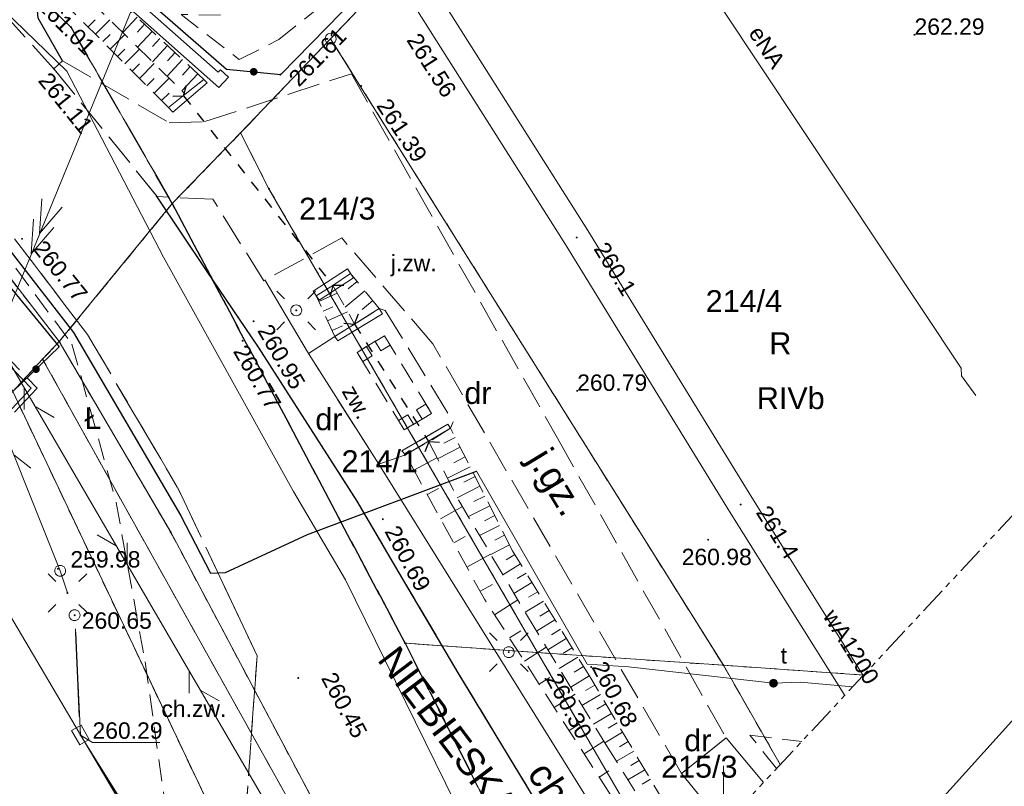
# Model space of a CAD drawing. Header units: metres. Extents: x 7427125 to 7427502, y 5541102 to 5541557.
# Tile 5 of 43: x 7427318 to 7427363, y 5541202 to 5541237. Entities that reach past the tile are written whole.
import ezdxf
from ezdxf.enums import TextEntityAlignment as Align

# ---------------------------------------------------------------- set-up
doc = ezdxf.new("R2010")
doc.units = ezdxf.units.M
doc.header["$MEASUREMENT"] = 0
for name, pattern in [('( Phantom )', [2.5, 1.25, -0.25, 0.25, -0.25, 0.25, -0.25]), ('PRZER1-1', [1, 0.5, -0.5]), ('PRZER2-1', [1.5, 1, -0.5]), ('PRZER3-1', [2, 1.5, -0.5]), ('PRZER3-2', [2.5, 1.5, -1])]:
    doc.linetypes.add(name, pattern=pattern)
for name, color, linetype, lineweight in [('!_Granica terenu objętego planem', 7, 'Continuous', 0), ('!_KLAUZULA', 7, 'Continuous', 0), ('!_Linia rozgraniczająca', 7, 'Continuous', 0), ('GEPPGD', 7, 'Continuous', 13), ('GEPPGO', 7, 'Continuous', 13), ('GESDZI', 7, 'Continuous', 13), ('GESDZI_O', 7, 'Continuous', 13), ('GESJOB', 7, 'Continuous', 30), ('GOSRBG', 7, 'Continuous', 13), ('GSLDSO', 7, 'Continuous', 13), ('GSLINK', 7, 'Continuous', 13), ('GSLIPS', 7, 'Continuous', 30), ('GSLKOG', 7, 'Continuous', 30), ('GSLKRW', 7, 'Continuous', 30), ('GSPWPS', 7, 'Continuous', 13), ('GSPWPS_O', 7, 'Continuous', 13), ('GSSBWI', 7, 'Continuous', 13), ('GSSDSO', 7, 'Continuous', 13), ('GSSKOA', 7, 'Continuous', 13), ('GSSKOA_O', 7, 'Continuous', 13), ('GSSKOD', 7, 'Continuous', 13), ('GSSKOD_O', 7, 'Continuous', 13), ('GSSOTW', 7, 'Continuous', 13), ('GSSOTW_O', 7, 'Continuous', 13), ('GSSZAD', 7, 'Continuous', 13), ('GSSZSN', 7, 'Continuous', 13), ('GTGETI_O', 7, 'Continuous', 13), ('GULLOB', 7, 'Continuous', 30), ('GUPELA', 7, 'Continuous', 13), ('GUPIKP', 7, 'Continuous', 13), ('GUPPRZ', 7, 'Continuous', 13), ('GUPPRZ_O', 7, 'Continuous', 13)]:
    doc.layers.add(name, color=color, linetype=linetype, lineweight=lineweight)
for name, color, linetype, lineweight, true_color in [('GELULI_O', 7, 'Continuous', 13, 0xfeffff), ('GESKKL_O', 7, 'Continuous', 13, 0x24bc24), ('GESUZY', 7, 'Continuous', 13, 0x008000), ('GESUZY_O', 7, 'Continuous', 13, 0x008000), ('GULEPR', 1, 'Continuous', 13, 0xff0000), ('GULEPR_O', 1, 'Continuous', 13, 0xff0000), ('GULTPR', 7, 'Continuous', 13, 0xff9100), ('GULWPR', 5, 'Continuous', 13, 0x0000ff), ('GULWPR_O', 5, 'Continuous', 13, 0x0000ff), ('GUPTUT', 7, 'Continuous', 13, 0xff9100), ('GUPTUT_O', 7, 'Continuous', 13, 0xff9100), ('Ramka sekcyjna', 7, 'Continuous', 13, 0xa5007c)]:
    doc.layers.add(name, color=color, linetype=linetype, lineweight=lineweight, true_color=true_color)
doc.styles.add('Arial', font='arial.ttf')

# ---------------------------------------------------------------- blocks, each defined once
blk = doc.blocks.new('D_GEPPGD1_2')
blk.add_hatch(color=0).paths.add_polyline_path([(0, -0.045), (-0.013906, -0.042798), (-0.02645, -0.036406), (-0.036406, -0.02645), (-0.042798, -0.013906), (-0.045, 0), (-0.042798, 0.013906), (-0.036406, 0.02645), (-0.02645, 0.036406), (-0.013906, 0.042798), (0, 0.045), (0.013906, 0.042798), (0.02645, 0.036406), (0.036406, 0.02645), (0.042798, 0.013906), (0.045, 0), (0.042798, -0.013906), (0.036406, -0.02645), (0.02645, -0.036406), (0.013906, -0.042798)])
blk = doc.blocks.new('D_GEPPGO1_2')
blk.add_hatch(color=0).paths.add_polyline_path([(0, -0.045), (-0.013906, -0.042798), (-0.02645, -0.036406), (-0.036406, -0.02645), (-0.042798, -0.013906), (-0.045, 0), (-0.042798, 0.013906), (-0.036406, 0.02645), (-0.02645, 0.036406), (-0.013906, 0.042798), (0, 0.045), (0.013906, 0.042798), (0.02645, 0.036406), (0.036406, 0.02645), (0.042798, 0.013906), (0.045, 0), (0.042798, -0.013906), (0.036406, -0.02645), (0.02645, -0.036406), (0.013906, -0.042798)])
blk = doc.blocks.new('D_GEPPGD1_1')
at = {"color": 0, "flags": 128}
blk.add_lwpolyline([(0, 0.25), (0.077254, 0.237764), (0.146946, 0.202254), (0.202254, 0.146946), (0.237764, 0.077254), (0.25, 0), (0.237764, -0.077254), (0.202254, -0.146946), (0.146946, -0.202254), (0.077254, -0.237764), (0, -0.25), (-0.077254, -0.237764), (-0.146946, -0.202254), (-0.202254, -0.146946), (-0.237764, -0.077254), (-0.25, 0), (-0.237764, 0.077254), (-0.202254, 0.146946), (-0.146946, 0.202254), (-0.077254, 0.237764), (0, 0.25)], close=True, dxfattribs=at)
blk = doc.blocks.new('D_GUPPRZ1')
blk.add_hatch(color=0).paths.add_polyline_path([(0, -0.045), (-0.011647, -0.043467), (-0.0225, -0.038971), (-0.03182, -0.03182), (-0.038971, -0.0225), (-0.043467, -0.011647), (-0.045, 0), (-0.043467, 0.011647), (-0.038971, 0.0225), (-0.03182, 0.03182), (-0.0225, 0.038971), (-0.011647, 0.043467), (0, 0.045), (0.011647, 0.043467), (0.0225, 0.038971), (0.03182, 0.03182), (0.038971, 0.0225), (0.043467, 0.011647), (0.045, 0), (0.043467, -0.011647), (0.038971, -0.0225), (0.03182, -0.03182), (0.0225, -0.038971), (0.011647, -0.043467)])
blk = doc.blocks.new('D_GUPIKP1_3')
at = {"color": 0, "flags": 128}
blk.add_lwpolyline([(0.375, -0.25), (-0.375, -0.25), (-0.375, 0.25), (0.375, 0.25), (0.375, -0.25)], close=True, dxfattribs=at)
blk = doc.blocks.new('D_GSPWPS1')
blk.add_hatch(color=0).paths.add_polyline_path([(0, -0.045), (-0.011647, -0.043467), (-0.0225, -0.038971), (-0.03182, -0.03182), (-0.038971, -0.0225), (-0.043467, -0.011647), (-0.045, 0), (-0.043467, 0.011647), (-0.038971, 0.0225), (-0.03182, 0.03182), (-0.0225, 0.038971), (-0.011647, 0.043467), (0, 0.045), (0.011647, 0.043467), (0.0225, 0.038971), (0.03182, 0.03182), (0.038971, 0.0225), (0.043467, 0.011647), (0.045, 0), (0.043467, -0.011647), (0.038971, -0.0225), (0.03182, -0.03182), (0.0225, -0.038971), (0.011647, -0.043467)])
blk = doc.blocks.new('D_GUPTUT1')
blk.add_hatch(color=0).paths.add_polyline_path([(0, -0.2), (-0.051764, -0.193185), (-0.1, -0.173205), (-0.141421, -0.141421), (-0.173205, -0.1), (-0.193185, -0.051764), (-0.2, 0), (-0.193185, 0.051764), (-0.173205, 0.1), (-0.141421, 0.141421), (-0.1, 0.173205), (-0.051764, 0.193185), (0, 0.2), (0.051764, 0.193185), (0.1, 0.173205), (0.141421, 0.141421), (0.173205, 0.1), (0.193185, 0.051764), (0.2, 0), (0.193185, -0.051764), (0.173205, -0.1), (0.141421, -0.141421), (0.1, -0.173205), (0.051764, -0.193185)])
blk = doc.blocks.new('D_GUPELA2')
at = {"extrusion": (0, 0, -1)}
blk.add_hatch(color=0, dxfattribs=at).paths.add_polyline_path([(-0.002013, -0.044955), (-0.013788, -0.042836), (-0.024849, -0.037517), (-0.033417, -0.030138), (-0.040557, -0.019497), (-0.044323, -0.007777), (-0.044986, 0.001113), (-0.043117, 0.012881), (-0.038133, 0.023893), (-0.030065, 0.033482), (-0.021281, 0.03965), (-0.011881, 0.043403), (0.001087, 0.044987), (0.013449, 0.042943), (0.024479, 0.03776), (0.034764, 0.028574), (0.041285, 0.017903), (0.044532, 0.006476), (0.04461, -0.005909), (0.04187, -0.01649), (0.036867, -0.025804), (0.029541, -0.033946), (0.020466, -0.040077), (0.00982, -0.043916)])
at = {"color": 0, "flags": 128}
for points in [[(-0.883883, 0.883883), (-0.53033, 0.53033)], [(0.883883, 0.883883), (0.53033, 0.53033)], [(-0.883883, -0.883883), (-0.53033, -0.53033)], [(0.883883, -0.883883), (0.53033, -0.53033)]]:
    blk.add_lwpolyline(points, dxfattribs=at)
blk = doc.blocks.new('D_GUPELA1')
at = {"color": 0, "flags": 128}
blk.add_lwpolyline([(0, 0.25), (0.064705, 0.241481), (0.125, 0.216506), (0.176777, 0.176777), (0.216506, 0.125), (0.241481, 0.064705), (0.25, 0), (0.241481, -0.064705), (0.216506, -0.125), (0.176777, -0.176777), (0.125, -0.216506), (0.064705, -0.241481), (0, -0.25), (-0.064705, -0.241481), (-0.125, -0.216506), (-0.176777, -0.176777), (-0.216506, -0.125), (-0.241481, -0.064705), (-0.25, 0), (-0.241481, 0.064705), (-0.216506, 0.125), (-0.176777, 0.176777), (-0.125, 0.216506), (-0.064705, 0.241481), (0, 0.25)], close=True, dxfattribs=at)
blk = doc.blocks.new('D_SUTP1')
at = {"color": 0, "flags": 128}
for points in [[(0.9325, 0), (0.0675, 0.5)], [(-0.0675, 0), (-0.9325, -0.5)]]:
    blk.add_lwpolyline(points, dxfattribs=at)
blk = doc.blocks.new('D_GSLDSO2')
at = {"color": 0, "flags": 128}
blk.add_lwpolyline([(0, 0.25), (0, -0.25)], dxfattribs=at)
blk = doc.blocks.new('D_GSLIPS1')
at = {"color": 0, "flags": 128}
blk.add_lwpolyline([(-0.3, -0.4), (0, 0), (-0.3, 0.4)], dxfattribs=at)
blk = doc.blocks.new('D_GSLIPS2')
at = {"color": 0, "flags": 128}
blk.add_lwpolyline([(0.3, 0.4), (0, 0), (0.3, -0.4)], dxfattribs=at)
blk = doc.blocks.new('D_KOLO')
blk.add_hatch(color=0).paths.add_polyline_path([(0, -0.175), (-0.045293, -0.169037), (-0.0875, -0.151554), (-0.123744, -0.123744), (-0.151554, -0.0875), (-0.169037, -0.045293), (-0.175, 0), (-0.169037, 0.045293), (-0.151554, 0.0875), (-0.123744, 0.123744), (-0.0875, 0.151554), (-0.045293, 0.169037), (0, 0.175), (0.045293, 0.169037), (0.0875, 0.151554), (0.123744, 0.123744), (0.151554, 0.0875), (0.169037, 0.045293), (0.175, 0), (0.169037, -0.045293), (0.151554, -0.0875), (0.123744, -0.123744), (0.0875, -0.151554), (0.045293, -0.169037)])
blk = doc.blocks.new('D_SUEP2')
at = {"color": 0, "flags": 128}
for points in [[(-1.25, -0.5), (0.25, 0), (-1.25, 0.5)], [(-0.25, -0.5), (1.25, 0), (-0.25, 0.5)]]:
    blk.add_lwpolyline(points, dxfattribs=at)
blk = doc.blocks.new('D_GSSBWI1')
at = {"color": 0, "flags": 128}
blk.add_lwpolyline([(0, 0), (0.351529, 0.355566), (-0.004037, 0.707095), (-0.355566, 0.351529), (0, 0)], close=True, dxfattribs=at)

msp = doc.modelspace()

# ---------------------------------------------------------------- linework, layer by layer
at = {"layer": '!_Granica terenu objętego planem', "color": 16, "linetype": 'PRZER3-1', "lineweight": 13}
msp.add_lwpolyline([(7427223.404, 5541280.844), (7427237.172, 5541294.666), (7427273.595, 5541264.199), (7427293.187, 5541246.2), (7427318.595, 5541219.771), (7427304.61, 5541204.848)], dxfattribs=at)
at = {"layer": '!_KLAUZULA', "color": 1, "lineweight": 0, "ltscale": 1.089, "flags": 128}
msp.add_lwpolyline([(7427338.38, 5541177.048), (7427373.938, 5541216.475), (7427404.255, 5541189.131), (7427368.697, 5541149.705), (7427338.38, 5541177.048)], close=True, dxfattribs=at)
at = {"layer": '!_Linia rozgraniczająca', "color": 218, "linetype": 'Continuous', "lineweight": 13, "flags": 128}
msp.add_lwpolyline([(7427223.546, 5541280.703), (7427237.185, 5541294.395), (7427273.463, 5541264.048), (7427293.047, 5541246.057), (7427318.319, 5541219.769), (7427304.464, 5541204.985)], dxfattribs=at)
at = {"layer": 'GESDZI', "color": 7, "linetype": 'Continuous', "lineweight": 13, "flags": 128}
for points in [[(7427365.33, 5541270.24), (7427360.53, 5541265.49), (7427345.01, 5541249.37), (7427332.02, 5541235.75), (7427327.9, 5541231.44), (7427324.78, 5541228.21), (7427320.15, 5541236.27), (7427305.53, 5541250.41), (7427281.57, 5541272.99), (7427247.55, 5541303.23), (7427241.97, 5541307.49), (7427230.33, 5541315.24), (7427210.43, 5541329.61), (7427196.99, 5541343.41), (7427172.66, 5541368.39), (7427206.1, 5541403.07), (7427222.77, 5541419.91)], [(7427356.406, 5541206.652), (7427349.99, 5541207.1), (7427332.02, 5541235.75), (7427345.01, 5541249.37), (7427360.53, 5541265.49), (7427368.93, 5541264.13), (7427378.25, 5541262.62), (7427394.29, 5541260.57), (7427405.887, 5541259.69)], [(7427305.53, 5541250.41), (7427320.15, 5541236.27), (7427324.78, 5541228.21), (7427319.61, 5541221.9), (7427311.88, 5541231.94), (7427301.75, 5541241.17)], [(7427338.401, 5541187.351), (7427334.8, 5541194.17), (7427324.71, 5541213.18), (7427319.61, 5541221.9), (7427324.78, 5541228.21), (7427335.43, 5541208.11), (7427343.296, 5541192.599)], [(7427337.828, 5541186.738), (7427335.09, 5541192), (7427318.85, 5541221.09), (7427319.61, 5541221.9), (7427324.71, 5541213.18), (7427334.8, 5541194.17), (7427338.401, 5541187.351)], [(7427334.684, 5541183.368), (7427317.48, 5541219.62), (7427318.85, 5541221.09), (7427335.09, 5541192), (7427337.828, 5541186.738)], [(7427313.853, 5541196.198), (7427313.06, 5541214.79), (7427317.48, 5541219.62), (7427334.684, 5541183.368)], [(7427343.296, 5541192.599), (7427335.43, 5541208.11), (7427341.49, 5541207.68), (7427347.578, 5541197.189)], [(7427347.578, 5541197.189), (7427341.49, 5541207.68), (7427349.99, 5541207.1), (7427352.586, 5541202.557)], [(7427352.586, 5541202.557), (7427349.99, 5541207.1), (7427356.406, 5541206.652)]]:
    msp.add_lwpolyline(points, dxfattribs=at)
for points in [[(7427319.61, 5541221.9), (7427318.85, 5541221.09), (7427317.48, 5541219.62), (7427315.72, 5541223.34), (7427301.75, 5541241.17), (7427311.88, 5541231.94), (7427319.61, 5541221.9)], [(7427327.9, 5541231.44), (7427332.02, 5541235.75), (7427349.99, 5541207.1), (7427341.49, 5541207.68), (7427329.2, 5541228.89), (7427327.9, 5541231.44)], [(7427324.78, 5541228.21), (7427327.9, 5541231.44), (7427329.2, 5541228.89), (7427341.49, 5541207.68), (7427335.43, 5541208.11), (7427324.78, 5541228.21)]]:
    msp.add_lwpolyline(points, close=True, dxfattribs=at)
at = {"layer": 'GESJOB', "color": 7, "linetype": 'PRZER3-2', "lineweight": 30}
for points in [[(7427149.017, 5541397.869), (7427149.6, 5541397.01), (7427166.31, 5541376.18), (7427167.99, 5541374.1), (7427172.66, 5541368.39), (7427196.99, 5541343.41), (7427210.43, 5541329.61), (7427230.33, 5541315.24), (7427241.97, 5541307.49), (7427247.55, 5541303.23), (7427281.57, 5541272.99), (7427305.53, 5541250.41), (7427320.15, 5541236.27), (7427324.78, 5541228.21), (7427335.43, 5541208.11), (7427343.296, 5541192.599)], [(7427343.296, 5541192.599), (7427335.43, 5541208.11), (7427324.78, 5541228.21), (7427320.15, 5541236.27), (7427305.53, 5541250.41), (7427281.57, 5541272.99), (7427247.55, 5541303.23), (7427241.97, 5541307.49), (7427230.33, 5541315.24), (7427210.43, 5541329.61), (7427196.99, 5541343.41), (7427172.66, 5541368.39), (7427167.99, 5541374.1), (7427166.31, 5541376.18), (7427149.6, 5541397.01), (7427149.017, 5541397.869)]]:
    msp.add_lwpolyline(points, dxfattribs=at)
at = {"layer": 'GESUZY', "color": 96, "linetype": 'PRZER1-1', "lineweight": 13, "true_color": 0x008000}
for points in [[(7427324.78, 5541228.21), (7427320.15, 5541236.27), (7427305.53, 5541250.41), (7427281.57, 5541272.99), (7427273.39, 5541280.26), (7427354.64, 5541356.58), (7427358.58, 5541352.7), (7427361.29, 5541350.08), (7427363.62, 5541347.81), (7427366.52, 5541345.04), (7427374.21, 5541337.71), (7427378.19, 5541333.92), (7427396.7, 5541315.71), (7427402.05, 5541310.46), (7427383.24, 5541290.03), (7427367.48, 5541272.62), (7427365.33, 5541270.24), (7427360.53, 5541265.49), (7427345.01, 5541249.37), (7427332.02, 5541235.75), (7427327.9, 5541231.44), (7427324.78, 5541228.21)], [(7427301.75, 5541241.17), (7427311.88, 5541231.94), (7427319.61, 5541221.9), (7427318.85, 5541221.09), (7427317.48, 5541219.62), (7427315.72, 5541223.34), (7427303.91, 5541238.41), (7427301.75, 5541241.17)], [(7427349.99, 5541207.1), (7427341.49, 5541207.68), (7427329.2, 5541228.89), (7427327.9, 5541231.44), (7427332.02, 5541235.75), (7427349.99, 5541207.1)], [(7427327.9, 5541231.44), (7427329.2, 5541228.89), (7427341.49, 5541207.68), (7427335.43, 5541208.11), (7427324.78, 5541228.21), (7427327.9, 5541231.44)]]:
    msp.add_lwpolyline(points, close=True, dxfattribs=at)
for points in [[(7427356.406, 5541206.652), (7427349.99, 5541207.1), (7427332.02, 5541235.75), (7427345.01, 5541249.37), (7427360.53, 5541265.49), (7427368.93, 5541264.13), (7427378.25, 5541262.62), (7427394.29, 5541260.57), (7427405.887, 5541259.69)], [(7427305.53, 5541250.41), (7427320.15, 5541236.27), (7427324.78, 5541228.21), (7427319.61, 5541221.9), (7427311.88, 5541231.94), (7427301.75, 5541241.17)], [(7427338.401, 5541187.351), (7427334.8, 5541194.17), (7427324.71, 5541213.18), (7427319.61, 5541221.9), (7427324.78, 5541228.21), (7427335.43, 5541208.11), (7427343.296, 5541192.599)], [(7427337.828, 5541186.738), (7427335.09, 5541192), (7427318.85, 5541221.09), (7427319.61, 5541221.9), (7427324.71, 5541213.18), (7427334.8, 5541194.17), (7427338.401, 5541187.351)], [(7427334.684, 5541183.368), (7427317.48, 5541219.62), (7427318.85, 5541221.09), (7427335.09, 5541192), (7427337.828, 5541186.738)], [(7427313.853, 5541196.198), (7427313.06, 5541214.79), (7427317.48, 5541219.62), (7427334.684, 5541183.368)], [(7427343.296, 5541192.599), (7427335.43, 5541208.11), (7427341.49, 5541207.68), (7427347.578, 5541197.189)], [(7427347.578, 5541197.189), (7427341.49, 5541207.68), (7427349.99, 5541207.1), (7427352.586, 5541202.557)], [(7427352.586, 5541202.557), (7427349.99, 5541207.1), (7427356.406, 5541206.652)]]:
    msp.add_lwpolyline(points, dxfattribs=at)
at = {"layer": 'GOSRBG', "color": 7, "linetype": '( Phantom )', "lineweight": 13, "flags": 128}
msp.add_lwpolyline([(7427455.093, 5541312.435), (7427244.198, 5541498.57), (7427125.239, 5541372.711), (7427331.365, 5541179.81), (7427455.093, 5541312.435)], close=True, dxfattribs=at)
at = {"layer": 'GSLDSO', "color": 7, "linetype": 'Continuous', "lineweight": 13, "flags": 128}
for points in [[(7427326.99, 5541234.334), (7427326.877, 5541234.216), (7427319.566, 5541240.707)], [(7427327.35, 5541233.986), (7427326.903, 5541233.524), (7427319.234, 5541240.333)], [(7427331.224, 5541224.21), (7427332.794, 5541225.23)], [(7427331.496, 5541223.79), (7427333.066, 5541224.81)]]:
    msp.add_lwpolyline(points, dxfattribs=at)
at = {"layer": 'GSLINK', "color": 7, "linetype": 'Continuous', "lineweight": 13, "flags": 128}
for points in [[(7427329.02, 5541224.72), (7427331.01, 5541221.35), (7427334.22, 5541216.3), (7427343.98, 5541200.64), (7427346.717, 5541196.265)], [(7427351.822, 5541201.738), (7427350.11, 5541203.78), (7427348.07, 5541202.15), (7427350, 5541199.785)]]:
    msp.add_lwpolyline(points, dxfattribs=at)
at = {"layer": 'GSLIPS', "color": 7, "linetype": 'PRZER1-1', "lineweight": 30}
for points in [[(7427325.3, 5541233.14), (7427332.13, 5541224.46)], [(7427333.12, 5541222.7), (7427336.51, 5541217.32)]]:
    msp.add_lwpolyline(points, dxfattribs=at)
at = {"layer": 'GSLKOG', "color": 7, "linetype": 'Continuous', "lineweight": 30, "flags": 128}
for points in [[(7427266.44, 5541288.58), (7427277.84, 5541278.38), (7427296.06, 5541262.04), (7427308.06, 5541251.31), (7427314.6, 5541245.38), (7427316.29, 5541244), (7427319.78, 5541240.88), (7427327.26, 5541234.36), (7427329.75, 5541234.12), (7427336, 5541240.52), (7427344.5, 5541249.29), (7427345.07, 5541249.81), (7427346.82, 5541251.64), (7427354.76, 5541259.81), (7427355.77, 5541260.97), (7427366.55, 5541272.09), (7427367.5, 5541273.13), (7427373.53, 5541279.81), (7427385.65, 5541293.27), (7427401.54, 5541310.36), (7427396.09, 5541315.77), (7427385, 5541326.69), (7427374.15, 5541337.32)], [(7427261.52, 5541277.52), (7427265.85, 5541273.58), (7427268.6, 5541271.18), (7427275.39, 5541264.96), (7427281.2, 5541259.69), (7427288.16, 5541253.5), (7427297.26, 5541245.27), (7427298.12, 5541244.46), (7427300.45, 5541242.24), (7427301.25, 5541241.48), (7427312.87, 5541229.8), (7427314.01, 5541228.46), (7427319.61, 5541221.66), (7427317.48, 5541219.62)]]:
    msp.add_lwpolyline(points, dxfattribs=at)
at = {"layer": 'GSLKRW', "color": 7, "linetype": 'Continuous', "lineweight": 30, "flags": 128}
for points in [[(7427319.36, 5541234.38), (7427319.76, 5541234.74), (7427318.65, 5541236.69), (7427318.49, 5541238.43), (7427319.15, 5541240.43), (7427320.48, 5541241.81), (7427325.43, 5541246.53), (7427326.5, 5541247.52), (7427335.07, 5541252.64), (7427335.86, 5541253.22), (7427336.85, 5541254), (7427338.44, 5541255.52), (7427341.9, 5541251.93), (7427352.26, 5541261.86), (7427350.51, 5541263.66), (7427364.25, 5541276.73)], [(7427345.197, 5541194.636), (7427344.07, 5541196.48), (7427340.68, 5541202.11), (7427337.86, 5541206.75), (7427335.42, 5541210.88), (7427333.23, 5541214.6), (7427328.72, 5541221.64), (7427326.34, 5541225.15), (7427324.06, 5541228.57)]]:
    msp.add_lwpolyline(points, dxfattribs=at)
at = {"layer": 'GSSBWI', "color": 7, "linetype": 'PRZER2-1', "lineweight": 13}
msp.add_lwpolyline([(7427333.23, 5541221.41), (7427334.48, 5541222.17), (7427336.64, 5541218.61), (7427335.39, 5541217.86), (7427333.23, 5541221.41)], close=True, dxfattribs=at)
at = {"layer": 'GSSDSO', "color": 7, "linetype": 'Continuous', "lineweight": 13, "flags": 128}
for points in [[(7427324.61, 5541232.6), (7427325.37, 5541233.22), (7427326.23, 5541233.89), (7427326.37, 5541233.73), (7427324.8, 5541232.39), (7427324.61, 5541232.6)], [(7427332.21, 5541222.14), (7427334.25, 5541223.41), (7427334.39, 5541223.17), (7427332.35, 5541221.94), (7427332.21, 5541222.14)], [(7427335.28, 5541216.9), (7427337.38, 5541218.12), (7427337.51, 5541217.94), (7427335.45, 5541216.72), (7427335.28, 5541216.9)]]:
    msp.add_lwpolyline(points, close=True, dxfattribs=at)
at = {"layer": 'GSSKOA', "color": 7, "linetype": 'PRZER3-1', "lineweight": 13}
for points in [[(7427346.09, 5541268.4), (7427335.79, 5541258.5), (7427333.98, 5541256.76), (7427333, 5541256.14), (7427324.47, 5541250.91), (7427323.95, 5541250.54), (7427319.57, 5541246.44), (7427317.84, 5541244.85), (7427316.18, 5541243.72), (7427314.75, 5541243.25), (7427312.71, 5541243.3), (7427310.66, 5541244.68), (7427310.31, 5541244.33), (7427319.36, 5541234.38), (7427319.76, 5541234.74), (7427318.65, 5541236.69)], [(7427310.31, 5541244.33), (7427319.36, 5541234.38), (7427324.06, 5541228.57)], [(7427328.66, 5541207.53), (7427325.01, 5541215.25), (7427320.9, 5541222.23), (7427312.78, 5541232.86), (7427302.84, 5541243.14)], [(7427345.197, 5541194.636), (7427344.07, 5541196.48), (7427340.68, 5541202.11), (7427337.86, 5541206.75), (7427335.42, 5541210.88), (7427333.23, 5541214.6), (7427328.72, 5541221.64), (7427326.34, 5541225.15), (7427324.06, 5541228.57)], [(7427328.66, 5541207.53), (7427327.51, 5541191.61), (7427327.37, 5541190.93), (7427326.91, 5541185.99), (7427326.806, 5541184.076)]]:
    msp.add_lwpolyline(points, dxfattribs=at)
msp.add_lwpolyline([(7427319.36, 5541234.38), (7427319.76, 5541234.74), (7427324.64, 5541231.91), (7427326.27, 5541231.96), (7427332.97, 5541234.15), (7427342.4, 5541217.48), (7427350.11, 5541203.78), (7427348.07, 5541202.15), (7427336.7, 5541221.8), (7427332.53, 5541226.64), (7427328.96, 5541224.68), (7427326.64, 5541228.41), (7427324.09, 5541228.53), (7427319.36, 5541234.38)], close=True, dxfattribs=at)
at = {"layer": 'GSSKOD', "color": 7, "linetype": 'PRZER2-1', "lineweight": 13}
msp.add_lwpolyline([(7427325.7, 5541191.81), (7427327.51, 5541191.61), (7427328.66, 5541207.53), (7427325.01, 5541215.25), (7427320.9, 5541222.23), (7427312.78, 5541232.86), (7427302.84, 5541243.14), (7427302.46, 5541242.69), (7427312.25, 5541232.48), (7427320.19, 5541221.79), (7427322.21, 5541214.55), (7427323.54, 5541207.25), (7427325.7, 5541191.81)], close=True, dxfattribs=at)
at = {"layer": 'GSSOTW', "color": 7, "linetype": 'PRZER3-1', "lineweight": 13}
msp.add_lwpolyline([(7427331.01, 5541221.35), (7427332.21, 5541222.14), (7427332.35, 5541221.94), (7427334.39, 5541223.17), (7427334.25, 5541223.41), (7427334.52, 5541223.32), (7427337.63, 5541218.23), (7427337.51, 5541217.94), (7427337.38, 5541218.12), (7427335.28, 5541216.9), (7427335.45, 5541216.72), (7427334.22, 5541216.3), (7427331.01, 5541221.35)], close=True, dxfattribs=at)
at = {"layer": 'GSSZAD', "color": 7, "linetype": 'PRZER2-1', "lineweight": 13}
msp.add_lwpolyline([(7427352.418, 5541202.377), (7427351.19, 5541203.91), (7427353.573, 5541203.615)], dxfattribs=at)
at = {"layer": 'GSSZSN', "color": 7, "linetype": 'PRZER2-1', "lineweight": 13}
for points in [[(7427341.9, 5541251.93), (7427338.7, 5541251.24), (7427333.05, 5541246.56), (7427328.02, 5541240.85), (7427326.71, 5541238.28), (7427326.99, 5541236.83), (7427325.18, 5541236.86), (7427327.84, 5541234.8), (7427329.65, 5541235.71), (7427332.41, 5541237.92), (7427336, 5541240.52), (7427344.5, 5541249.29), (7427345.07, 5541249.81), (7427341.9, 5541251.93)], [(7427326.23, 5541233.89), (7427320.45, 5541239.25), (7427319.89, 5541238.62), (7427325.37, 5541233.22), (7427326.23, 5541233.89)], [(7427324.61, 5541232.6), (7427319.26, 5541237.96), (7427319.89, 5541238.62), (7427325.37, 5541233.22), (7427324.61, 5541232.6)], [(7427334.25, 5541223.41), (7427332.93, 5541225.02), (7427332.13, 5541224.46), (7427333.12, 5541222.7), (7427334.25, 5541223.41)], [(7427332.21, 5541222.14), (7427331.36, 5541224), (7427332.13, 5541224.46), (7427333.12, 5541222.7), (7427332.21, 5541222.14)]]:
    msp.add_lwpolyline(points, close=True, dxfattribs=at)
at = {"layer": 'GSSZSN', "color": 7, "linetype": 'Continuous', "lineweight": 13, "flags": 128}
for points in [[(7427320.927, 5541236.29), (7427321.257, 5541236.619)], [(7427321.263, 5541235.953), (7427321.925, 5541236.614)], [(7427323.166, 5541236.731), (7427322.517, 5541236.031)], [(7427323.514, 5541236.409), (7427323.184, 5541236.053)], [(7427321.599, 5541235.617), (7427321.932, 5541235.949)], [(7427321.935, 5541235.28), (7427322.603, 5541235.947)], [(7427323.862, 5541236.086), (7427323.193, 5541235.365)], [(7427324.21, 5541235.764), (7427323.87, 5541235.398)], [(7427322.271, 5541234.943), (7427322.606, 5541235.278)], [(7427322.607, 5541234.607), (7427323.281, 5541235.279)], [(7427324.558, 5541235.441), (7427323.869, 5541234.699)], [(7427324.905, 5541235.118), (7427324.556, 5541234.742)], [(7427322.943, 5541234.27), (7427323.281, 5541234.608)], [(7427323.279, 5541233.933), (7427323.958, 5541234.611)], [(7427325.253, 5541234.796), (7427324.545, 5541234.033)], [(7427325.601, 5541234.473), (7427325.242, 5541234.086)], [(7427323.615, 5541233.597), (7427323.956, 5541233.937)], [(7427323.951, 5541233.26), (7427324.636, 5541233.943)], [(7427325.949, 5541234.151), (7427325.222, 5541233.366)], [(7427324.287, 5541232.923), (7427324.631, 5541233.266)], [(7427333.231, 5541224.653), (7427332.817, 5541224.314)], [(7427331.482, 5541223.734), (7427332.322, 5541224.118)], [(7427333.59, 5541224.215), (7427332.685, 5541223.473)], [(7427333.949, 5541223.777), (7427333.458, 5541223.374)], [(7427331.684, 5541223.291), (7427332.123, 5541223.492)], [(7427331.886, 5541222.849), (7427332.801, 5541223.267)], [(7427332.088, 5541222.406), (7427332.564, 5541222.624)], [(7427337.723, 5541217.518), (7427337.201, 5541217.254)], [(7427337.949, 5541217.072), (7427336.906, 5541216.545)], [(7427335.835, 5541216.016), (7427336.884, 5541216.589)], [(7427338.174, 5541216.625), (7427337.654, 5541216.362)], [(7427338.4, 5541216.179), (7427337.362, 5541215.654)], [(7427338.626, 5541215.732), (7427338.108, 5541215.47)], [(7427336.44, 5541214.91), (7427336.949, 5541215.188)], [(7427338.852, 5541215.285), (7427337.817, 5541214.763)], [(7427339.077, 5541214.839), (7427338.572, 5541214.583)], [(7427337.045, 5541213.803), (7427338.052, 5541214.354)], [(7427339.303, 5541214.392), (7427338.323, 5541213.897)], [(7427339.529, 5541213.946), (7427339.054, 5541213.706)], [(7427339.754, 5541213.499), (7427338.834, 5541213.034)], [(7427337.651, 5541212.697), (7427338.173, 5541212.983)], [(7427339.98, 5541213.052), (7427339.535, 5541212.828)], [(7427340.206, 5541212.606), (7427339.346, 5541212.172)], [(7427338.256, 5541211.591), (7427339.339, 5541212.183)], [(7427340.446, 5541212.167), (7427340.044, 5541211.92)], [(7427340.708, 5541211.741), (7427339.897, 5541211.243)], [(7427340.97, 5541211.315), (7427340.561, 5541211.064)], [(7427338.861, 5541210.484), (7427339.422, 5541210.791)], [(7427341.231, 5541210.888), (7427340.408, 5541210.382)], [(7427339.518, 5541209.409), (7427340.579, 5541210.093)], [(7427341.755, 5541210.035), (7427340.918, 5541209.522)], [(7427341.493, 5541210.462), (7427341.078, 5541210.207)], [(7427342.017, 5541209.609), (7427341.597, 5541209.351)], [(7427342.279, 5541209.183), (7427341.438, 5541208.666)], [(7427342.541, 5541208.756), (7427342.12, 5541208.498)], [(7427340.202, 5541208.349), (7427340.715, 5541208.68)], [(7427342.802, 5541208.33), (7427341.96, 5541207.813)], [(7427340.885, 5541207.289), (7427341.886, 5541207.934)], [(7427343.064, 5541207.903), (7427342.643, 5541207.645)], [(7427343.326, 5541207.477), (7427342.482, 5541206.959)], [(7427343.588, 5541207.051), (7427343.166, 5541206.791)], [(7427341.568, 5541206.229), (7427342.056, 5541206.544)], [(7427343.85, 5541206.624), (7427343.004, 5541206.105)], [(7427344.106, 5541206.195), (7427343.681, 5541205.944)], [(7427342.252, 5541205.169), (7427343.202, 5541205.782)], [(7427344.361, 5541205.764), (7427343.518, 5541205.266)], [(7427344.615, 5541205.333), (7427344.197, 5541205.086)], [(7427344.869, 5541204.902), (7427344.04, 5541204.412)], [(7427342.935, 5541204.11), (7427343.397, 5541204.408)], [(7427345.124, 5541204.471), (7427344.712, 5541204.228)], [(7427345.378, 5541204.04), (7427344.562, 5541203.558)], [(7427343.618, 5541203.05), (7427344.518, 5541203.63)], [(7427345.632, 5541203.609), (7427345.23, 5541203.371)], [(7427345.887, 5541203.178), (7427345.092, 5541202.709)], [(7427346.141, 5541202.747), (7427345.749, 5541202.516)], [(7427344.301, 5541201.99), (7427344.744, 5541202.275)], [(7427346.395, 5541202.316), (7427345.623, 5541201.861)], [(7427346.65, 5541201.886), (7427346.269, 5541201.661)]]:
    msp.add_lwpolyline(points, dxfattribs=at)
at = {"layer": 'GSSZSN', "color": 7, "linetype": 'PRZER2-1', "lineweight": 13}
for points in [[(7427348.816, 5541198.515), (7427347.32, 5541200.75), (7427343.92, 5541206.51), (7427340.34, 5541212.34), (7427337.51, 5541217.94), (7427336.51, 5541217.32), (7427337.87, 5541214.66), (7427341.02, 5541209.35), (7427344.61, 5541203.48), (7427347.22, 5541199.31), (7427348.19, 5541197.845)], [(7427347.389, 5541196.986), (7427344.83, 5541201.17), (7427339.06, 5541210.12), (7427335.45, 5541216.72), (7427336.51, 5541217.32), (7427337.87, 5541214.66), (7427341.02, 5541209.35), (7427344.61, 5541203.48), (7427347.22, 5541199.31), (7427348.19, 5541197.845)]]:
    msp.add_lwpolyline(points, dxfattribs=at)
at = {"layer": 'GULEPR', "color": 1, "linetype": 'Continuous', "lineweight": 13, "true_color": 0xff0000, "flags": 128}
for points in [[(7427232.953, 5541271.907), (7427324.98, 5541243.79), (7427325.64, 5541243.73), (7427308.272, 5541201.421)], [(7427361.53, 5541219.43), (7427360.88, 5541220.33), (7427360.86, 5541220.69), (7427342.56, 5541248.21), (7427345.56, 5541251.83)]]:
    msp.add_lwpolyline(points, dxfattribs=at)
at = {"layer": 'GULLOB', "color": 7, "linetype": 'Continuous', "lineweight": 30, "flags": 128}
for points in [[(7427304.6, 5541240.74), (7427310.96, 5541234.28), (7427320.26, 5541222.32), (7427325.15, 5541213.96), (7427326.53, 5541211.31), (7427327.22, 5541211.34), (7427330.96, 5541213.08), (7427338.7, 5541215.98)], [(7427320.541, 5541204.761), (7427320.368, 5541208.596)], [(7427334.375, 5541183.036), (7427333.68, 5541184.08), (7427330.68, 5541188.51), (7427327.96, 5541192.6), (7427324.02, 5541198.38), (7427320.964, 5541203.292)]]:
    msp.add_lwpolyline(points, dxfattribs=at)
at = {"layer": 'GULTPR', "color": 30, "linetype": 'Continuous', "lineweight": 13, "true_color": 0xff9100, "flags": 128}
for points in [[(7427147.925, 5541396.714), (7427160.79, 5541380.08), (7427172.77, 5541365.73), (7427189.7, 5541344.59), (7427199.87, 5541334.94), (7427213.89, 5541323.55), (7427227.66, 5541313.41), (7427237.41, 5541307.29), (7427244.89, 5541301.8), (7427255.3, 5541292.78), (7427280.97, 5541270.3), (7427294.36, 5541257.17), (7427307.47, 5541246.36), (7427319.95, 5541234.27), (7427324.38, 5541225.76), (7427330.33, 5541215.04), (7427332.71, 5541211.01), (7427342.288, 5541191.518)], [(7427138.991, 5541387.261), (7427150.53, 5541372.9), (7427155.73, 5541366.13), (7427162.09, 5541358.32), (7427176.98, 5541342.6), (7427191.6, 5541326.99), (7427203.91, 5541316.59), (7427217.91, 5541304.45), (7427233.53, 5541291.77), (7427239.55, 5541285.78), (7427268.11, 5541261.04), (7427295.3, 5541233.72), (7427304.46, 5541225.14), (7427314.32, 5541214.51), (7427329.59, 5541188.64), (7427333.274, 5541181.856)], [(7427304.6, 5541240.74), (7427310.96, 5541234.28), (7427320.26, 5541222.32), (7427325.15, 5541213.96), (7427326.53, 5541211.31), (7427327.22, 5541211.34), (7427330.96, 5541213.08), (7427338.7, 5541215.98), (7427343.75, 5541207.15), (7427345.65, 5541207.03), (7427352.28, 5541206.28), (7427353.5, 5541206.33), (7427355.904, 5541206.113)], [(7427312.56, 5541229.12), (7427335.71, 5541189.41)], [(7427319.98, 5541210.405), (7427319.65, 5541211.42), (7427312.56, 5541229.12)], [(7427320.36, 5541208.77), (7427320.58, 5541203.91), (7427324.02, 5541198.38), (7427327.96, 5541192.6), (7427330.68, 5541188.51), (7427333.68, 5541184.08), (7427334.375, 5541183.036)]]:
    msp.add_lwpolyline(points, dxfattribs=at)
at = {"layer": 'GULWPR', "color": 5, "linetype": 'Continuous', "lineweight": 13, "true_color": 0x0000ff, "flags": 128}
for points in [[(7427355.541, 5541205.724), (7427350.27, 5541214.134), (7427342.771, 5541226.342), (7427324.674, 5541254.927), (7427317.263, 5541263.871), (7427287.688, 5541297.811), (7427306.199, 5541315.228), (7427323.568, 5541331.476), (7427342.714, 5541349.773), (7427348.614, 5541356.015), (7427365.267, 5541367.862), (7427380.522, 5541378.251)], [(7427356.388, 5541206.632), (7427351.29, 5541214.766), (7427343.789, 5541226.978), (7427325.646, 5541255.633), (7427318.177, 5541264.649), (7427289.352, 5541297.729), (7427307.021, 5541314.352), (7427324.392, 5541330.604), (7427343.566, 5541348.927), (7427349.406, 5541355.105), (7427365.953, 5541366.878), (7427381.45, 5541377.432)]]:
    msp.add_lwpolyline(points, dxfattribs=at)
at = {"layer": 'GUPPRZ_O', "color": 30, "linetype": 'Continuous', "lineweight": 13, "true_color": 0xff9100, "flags": 128}
msp.add_lwpolyline([(7427320.58, 5541203.91), (7427321.13, 5541203.567), (7427324.21, 5541203.567)], dxfattribs=at)
at = {"layer": 'Ramka sekcyjna', "color": 7, "linetype": 'Continuous', "lineweight": 13, "flags": 128}
msp.add_lwpolyline([(7427350, 5541197.5), (7427350, 5541202.5)], dxfattribs=at)

# ---------------------------------------------------------------- block references
at = {"layer": 'GEPPGD', "color": 7, "linetype": 'Continuous', "lineweight": 13}
for name, p in [('D_GEPPGD1_1', (7427332.02, 5541235.75)), ('D_GEPPGD1_2', (7427327.9, 5541231.44)), ('D_GEPPGD1_2', (7427329.2, 5541228.89)), ('D_GEPPGD1_2', (7427319.61, 5541221.9)), ('D_GEPPGD1_2', (7427318.85, 5541221.09)), ('D_GEPPGD1_2', (7427324.71, 5541213.18)), ('D_GEPPGD1_2', (7427341.49, 5541207.68)), ('D_GEPPGD1_2', (7427349.99, 5541207.1))]:
    msp.add_blockref(name, p, dxfattribs=at)
at = {"layer": 'GEPPGO', "color": 7, "linetype": 'Continuous', "lineweight": 13}
for p in [(7427320.15, 5541236.27), (7427324.78, 5541228.21), (7427335.43, 5541208.11)]:
    msp.add_blockref('D_GEPPGO1_2', p, dxfattribs=at)
at = {"layer": 'GSLDSO', "color": 7, "linetype": 'Continuous', "lineweight": 13}
for p, rotation in [((7427327.17, 5541234.16), 226.005085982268), ((7427332.93, 5541225.02), 33.01103822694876), ((7427331.36, 5541224), 33.01103822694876)]:
    msp.add_blockref('D_GSLDSO2', p, dxfattribs=dict(at, rotation=rotation))
at = {"layer": 'GSLIPS', "color": 7, "linetype": 'Continuous', "lineweight": 30}
for name, p, rotation in [('D_GSLIPS1', (7427325.3, 5541233.14), 308.1980168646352), ('D_GSLIPS2', (7427332.13, 5541224.46), 308.1980168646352), ('D_GSLIPS1', (7427333.12, 5541222.7), 302.2155018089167), ('D_GSLIPS2', (7427336.51, 5541217.32), 302.2155018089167)]:
    msp.add_blockref(name, p, dxfattribs=dict(at, rotation=rotation))
at = {"layer": 'GSLKOG', "color": 7, "linetype": 'Continuous', "lineweight": 30}
for p, rotation in [((7427328.505, 5541234.24), 354.4945221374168), ((7427328.505, 5541234.24), 354.4945221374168), ((7427318.545, 5541220.64), 223.7635923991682), ((7427318.545, 5541220.64), 223.7635923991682)]:
    msp.add_blockref('D_KOLO', p, dxfattribs=dict(at, rotation=rotation))
at = {"layer": 'GSPWPS', "color": 7, "linetype": 'Continuous', "lineweight": 13}
for p in [(7427358.73, 5541235.93), (7427319.36, 5541234.38), (7427329.72, 5541234.11), (7427333.42, 5541233.59), (7427317.91, 5541226.6), (7427328.5, 5541222.83), (7427328, 5541221.94), (7427343.3, 5541219.65), (7427334.41, 5541213.78), (7427349.29, 5541212.84), (7427319.55, 5541211.51), (7427320.31, 5541209.39), (7427343.94, 5541207.02), (7427330.54, 5541206.52), (7427341.85, 5541206.48)]:
    msp.add_blockref('D_GSPWPS1', p, dxfattribs=at)
at = {"layer": 'GSSBWI', "color": 7, "linetype": 'Continuous', "lineweight": 13}
for p, rotation in [((7427334.48, 5541222.17), 166.2732653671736), ((7427333.23, 5541221.41), 256.3090263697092), ((7427336.64, 5541218.61), 76.10534296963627), ((7427335.39, 5541217.86), 346.1411039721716)]:
    msp.add_blockref('D_GSSBWI1', p, dxfattribs=dict(at, rotation=rotation))
at = {"layer": 'GULEPR', "color": 1, "linetype": 'Continuous', "lineweight": 13, "true_color": 0xff0000, "rotation": 247.6813602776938}
msp.add_blockref('D_SUEP2', (7427318.804, 5541227.078), dxfattribs=at)
at = {"layer": 'GULTPR', "color": 30, "linetype": 'Continuous', "lineweight": 13, "true_color": 0xff9100}
for p, rotation in [((7427318.469, 5541218.984), 120.2411838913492), ((7427317.499, 5541216.789), 111.8293096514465), ((7427322.246, 5541212.505), 300.2411838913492), ((7427326.024, 5541206.025), 120.2411838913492)]:
    msp.add_blockref('D_SUTP1', p, dxfattribs=dict(at, rotation=rotation))
at = {"layer": 'GUPELA', "color": 7, "linetype": 'Continuous', "lineweight": 13}
for name, p in [('D_GUPELA2', (7427330.45, 5541223.33)), ('D_GUPELA1', (7427330.45, 5541223.33)), ('D_GUPELA1', (7427319.65, 5541211.42)), ('D_GUPELA2', (7427319.98, 5541210.405)), ('D_GUPELA1', (7427320.31, 5541209.39)), ('D_GUPELA2', (7427340.17, 5541207.7)), ('D_GUPELA1', (7427340.17, 5541207.7))]:
    msp.add_blockref(name, p, dxfattribs=at)
at = {"layer": 'GUPIKP', "color": 30, "linetype": 'Continuous', "lineweight": 13, "true_color": 0xff9100, "rotation": 299.8863166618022}
msp.add_blockref('D_GUPIKP1_3', (7427320.58, 5541203.91), dxfattribs=at)
at = {"layer": 'GUPPRZ', "color": 5, "linetype": 'Continuous', "lineweight": 13, "true_color": 0x0000ff}
for p in [(7427343.28, 5541226.66), (7427350.78, 5541214.45)]:
    msp.add_blockref('D_GUPPRZ1', p, dxfattribs=at)
at = {"layer": 'GUPPRZ', "color": 30, "linetype": 'Continuous', "lineweight": 13, "true_color": 0xff9100}
msp.add_blockref('D_GUPPRZ1', (7427320.58, 5541203.91), dxfattribs=at)
at = {"layer": 'GUPTUT', "color": 30, "linetype": 'Continuous', "lineweight": 13, "true_color": 0xff9100}
msp.add_blockref('D_GUPTUT1', (7427352.28, 5541206.28), dxfattribs=at)

# ---------------------------------------------------------------- texts
at = {"layer": 'GELULI_O', "color": 7, "linetype": 'Continuous', "lineweight": 0, "style": 'Arial'}
msp.add_text('NIEBIESKA', height=1.25, rotation=307.1416, dxfattribs=at).set_placement((7427334.118, 5541207.348))
at = {"layer": 'GESDZI_O', "color": 7, "linetype": 'Continuous', "lineweight": 0, "style": 'Arial'}
for s, p in [('214/3', (7427330.58, 5541227.48)), ('214/4', (7427349.178, 5541223.253)), ('214/1', (7427332.52, 5541215.93)), ('215/3', (7427347.139, 5541201.96))]:
    msp.add_text(s, height=1, dxfattribs=at).set_placement(p)
at = {"layer": 'GESKKL_O', "color": 82, "linetype": 'Continuous', "lineweight": 0, "true_color": 0x24bc24, "style": 'Arial'}
msp.add_text('RIVb', height=1, dxfattribs=at).set_placement((7427351.516, 5541218.814))
at = {"layer": 'GESUZY_O', "color": 96, "linetype": 'Continuous', "lineweight": 0, "true_color": 0x008000, "style": 'Arial'}
for s, p in [('R', (7427352.088, 5541221.323)), ('dr', (7427338.14, 5541219.05)), ('Ł', (7427320.76, 5541217.9)), ('dr', (7427331.32, 5541217.85)), ('dr', (7427348.196, 5541203.169))]:
    msp.add_text(s, height=1, dxfattribs=at).set_placement(p)
at = {"layer": 'GSPWPS_O', "color": 7, "linetype": 'Continuous', "lineweight": 0, "style": 'Arial'}
for s, rotation, p in [('261.01', 314.7343, (7427318.55, 5541237.22)), ('261.61', 45.6794, (7427330.571, 5541233.509)), ('261.56', 302.4473, (7427335.47, 5541235.69)), ('261.11', 308.9711, (7427318.609, 5541233.822)), ('261.39', 303.5048, (7427334.09, 5541232.69)), ('260.77', 308.8406, (7427318.37, 5541226.14)), ('260.95', 300.094, (7427328.65, 5541222.41)), ('260.77', 300.1937, (7427327.54, 5541221.46)), ('260.69', 297.912, (7427334.47, 5541213.23)), ('260.68', 297.9559, (7427343.94, 5541207.02)), ('260.45', 297.9482, (7427331.57, 5541206.52)), ('260.30', 297.8971, (7427341.85, 5541206.48))]:
    msp.add_text(s, height=0.75, rotation=rotation, dxfattribs=at).set_placement(p)
for s, p in [('262.29', (7427358.73, 5541235.93)), ('260.79', (7427343.3, 5541219.65)), ('259.98', (7427320.12, 5541211.57)), ('260.98', (7427348.08, 5541211.68)), ('260.65', (7427320.64, 5541208.77))]:
    msp.add_text(s, height=0.75, dxfattribs=at).set_placement(p)
at = {"layer": 'GSSKOA_O', "color": 7, "linetype": 'Continuous', "lineweight": 0, "style": 'Arial'}
msp.add_text('j.zw.', height=0.75, dxfattribs=at).set_placement((7427335.823, 5541225.115), align=Align.CENTER)
at = {"layer": 'GSSKOD_O', "color": 7, "linetype": 'Continuous', "lineweight": 0, "style": 'Arial'}
msp.add_text('ch.zw.', height=0.75, dxfattribs=at).set_placement((7427325.768, 5541204.735), align=Align.CENTER)
at = {"layer": 'GSSOTW_O', "color": 7, "linetype": 'Continuous', "lineweight": 0, "style": 'Arial'}
msp.add_text('zw.', height=0.75, rotation=299.7062, dxfattribs=at).set_placement((7427332.901, 5541218.953), align=Align.CENTER)
at = {"layer": 'GTGETI_O', "color": 7, "linetype": 'Continuous', "lineweight": 0, "style": 'Arial'}
for s, rotation, p in [('j.gz.', 301.2507, (7427341, 5541216.53)), ('ch.kp.', 303.1498, (7427340.98, 5541202.15))]:
    msp.add_text(s, height=1.2501, rotation=rotation, dxfattribs=at).set_placement(p)
at = {"layer": 'GULEPR_O', "color": 1, "linetype": 'Continuous', "lineweight": 0, "true_color": 0xff0000, "style": 'Arial'}
msp.add_text('eNA', height=0.75, rotation=303.5032, dxfattribs=at).set_placement((7427351.11, 5541236.01))
at = {"layer": 'GULWPR_O', "color": 5, "linetype": 'Continuous', "lineweight": 0, "true_color": 0x0000ff, "style": 'Arial'}
msp.add_text('wA1200', height=0.75, rotation=302.1217, dxfattribs=at).set_placement((7427354.51, 5541209.35))
at = {"layer": 'GUPPRZ_O', "color": 5, "linetype": 'Continuous', "lineweight": 0, "true_color": 0x0000ff, "style": 'Arial'}
for s, rotation, p in [('260.1', 301.5346, (7427344.03, 5541226.15)), ('261.4', 302.0763, (7427351.45, 5541214.09))]:
    msp.add_text(s, height=0.75, rotation=rotation, dxfattribs=at).set_placement(p)
at = {"layer": 'GUPPRZ_O', "color": 30, "linetype": 'Continuous', "lineweight": 0, "true_color": 0xff9100, "style": 'Arial'}
msp.add_text('260.29', height=0.75, dxfattribs=at).set_placement((7427321.13, 5541203.74))
at = {"layer": 'GUPTUT_O', "color": 30, "linetype": 'Continuous', "lineweight": 0, "true_color": 0xff9100, "style": 'Arial'}
msp.add_text('t', height=0.75, dxfattribs=at).set_placement((7427352.896, 5541207.175), align=Align.RIGHT)

doc.saveas('drawing.dxf')
